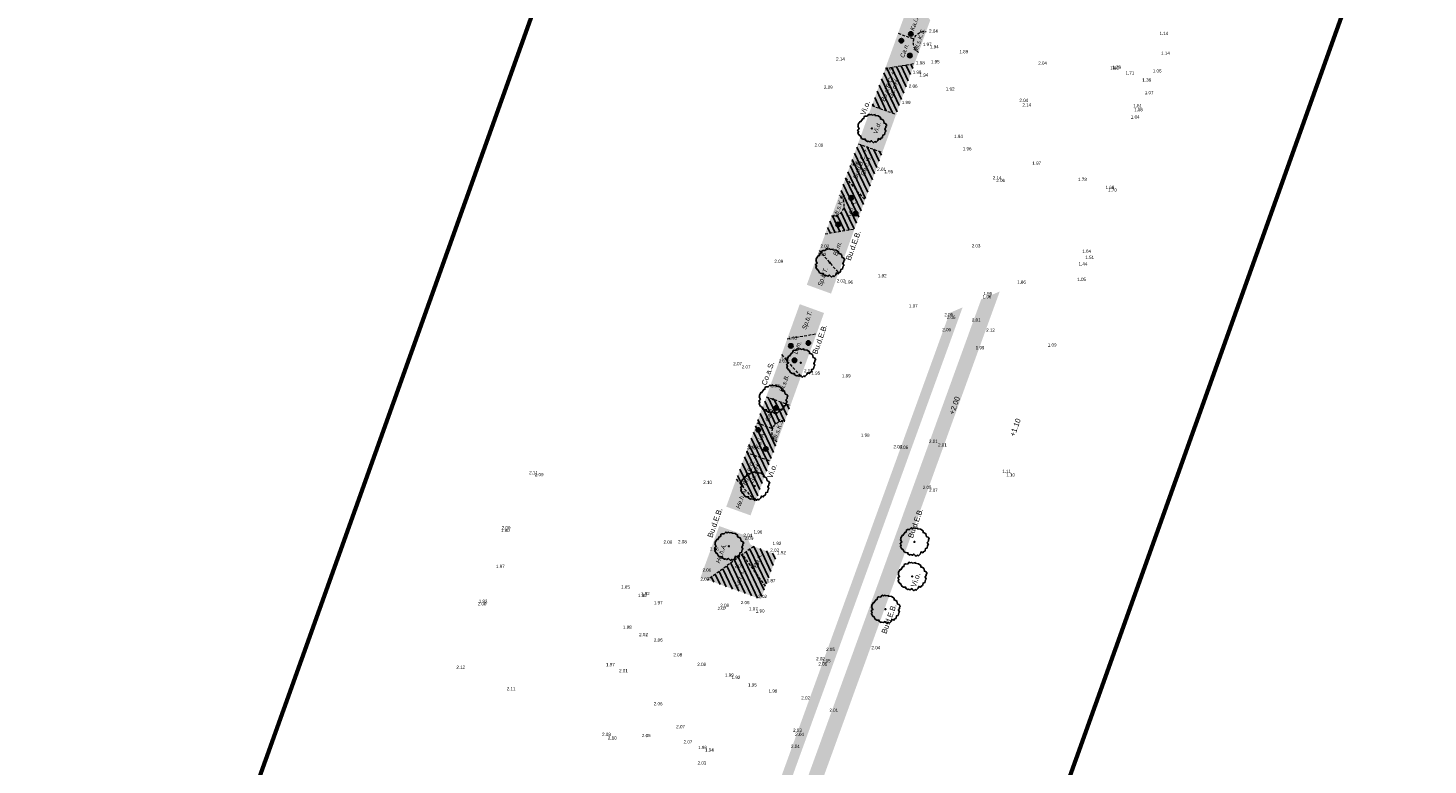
# Model space of a CAD drawing. Header units: metres. Extents: x 132707 to 140183, y 449708 to 457222.
# Tile 8 of 29: x 136446 to 136541, y 453610 to 453660. Entities that reach past the tile are written whole.
import ezdxf

# ---------------------------------------------------------------- set-up
doc = ezdxf.new("R2010")
doc.units = ezdxf.units.M
doc.linetypes.add('DASHED2', pattern=[9.524999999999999, 6.35, -3.175])
doc.layers.add('-DR-alg-bladkaders viewports', color=7, linetype='Continuous', lineweight=60)
doc.layers.add('-DR-nw-gr-plantvak-scheiding', color=1, linetype='DASHED2', lineweight=9)
for name, color, linetype in [('-DR-bs-txt-hoogtemaat', 253, 'Continuous'), ('-DR-nw-gr-arc-bollen', 10, 'Continuous'), ('-DR-nw-gr-arc-solitaire vaste planten-Aster Nova', 150, 'Continuous'), ('-DR-nw-gr-arc-solitaire vaste planten-Euphorbia', 21, 'Continuous'), ('-DR-nw-gr-solitaire heester', 96, 'Continuous'), ('-DR-nw-gr-text', 2, 'Continuous')]:
    doc.layers.add(name, color=color, linetype=linetype)
doc.layers.add('-DR-nw-gr-arc-beplanting', color=7, linetype='Continuous', true_color=0xabceb2)
doc.layers.add('-DR-nw-gr-arc-gras', color=7, linetype='Continuous', true_color=0x8ebf73)
doc.styles.add('Drong', font='txt', dxfattribs={"height": 1.8})
pattern_1 = [(115.3356253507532, (136636.3656212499, 453727.9595244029), (-0.3355215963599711, -0.1588556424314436), [0.09, -0.2812275]), (205.3356253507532, (136636.3656212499, 453727.9595244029), (0.1588556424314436, -0.335521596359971), [0.09, -0.2812275])]
pattern_2 = [(115.3356253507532, (136632.5989014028, 453729.3055636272), (-0.2869617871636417, -0.1358645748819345), [])]
pattern_3 = [(115.3356253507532, (136638.2489811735, 453727.2865047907), (-0.2869617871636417, -0.1358645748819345), [])]
pattern_4 = [(115.3356253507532, (136638.2489811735, 453727.2865047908), (-0.2869617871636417, -0.1358645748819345), [])]

# ---------------------------------------------------------------- blocks, each defined once
blk = doc.blocks.new('Solitaire heester')
blk.add_lwpolyline([(-1.738422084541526, -4.390808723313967), (-2.165650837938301, -3.928363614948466), (-2.483742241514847, -4.006582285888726), (-2.464906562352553, -3.243960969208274), (-3.108512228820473, -3.265308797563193), (-3.941315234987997, -2.904578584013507), (-3.868064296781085, -2.452012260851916), (-4.359586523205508, -2.179992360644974), (-4.239036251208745, -1.822945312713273), (-3.950943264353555, -1.283816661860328), (-4.465961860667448, -0.924314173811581), (-4.503076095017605, -0.2488687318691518), (-4.693194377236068, -0.1051291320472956), (-4.52288920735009, 0.7919674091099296), (-4.165535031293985, 0.7508631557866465), (-4.408840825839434, 1.52244183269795), (-4.334976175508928, 2.133900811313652), (-3.641002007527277, 2.854190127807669), (-3.727257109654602, 3.148478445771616), (-3.088619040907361, 3.940484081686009), (-2.461086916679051, 3.914225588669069), (-2.205140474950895, 4.358141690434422), (-1.729077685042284, 4.197407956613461), (-1.539266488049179, 3.97422214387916), (-0.8928984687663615, 4.71058514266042), (-0.7661533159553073, 4.614758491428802), (-0.2489862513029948, 4.811378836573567), (0.8385356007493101, 4.576780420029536), (0.7504387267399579, 4.394391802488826), (2.044152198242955, 4.063660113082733), (2.201816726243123, 3.745261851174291), (2.885605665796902, 3.885625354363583), (3.186395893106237, 3.598453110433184), (3.366635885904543, 2.954233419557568), (4.159869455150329, 2.633380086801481), (4.070851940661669, 2.212653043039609), (4.434400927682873, 1.71867540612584), (4.306120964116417, 1.417271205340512), (4.763654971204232, 0.573362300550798), (4.517280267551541, 0.5504799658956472), (4.76739476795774, -0.5150800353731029), (4.517336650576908, -1.491315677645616), (3.976366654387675, -1.679899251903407), (4.022745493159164, -2.013757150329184), (3.932500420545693, -2.752268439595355), (3.0564445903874, -3.305015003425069), (3.102209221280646, -3.797765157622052), (2.654917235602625, -4.415726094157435), (2.345783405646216, -4.231802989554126), (1.876529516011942, -4.365050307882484), (1.329057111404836, -4.180206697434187), (0.6990696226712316, -4.789516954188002), (0.4057020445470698, -4.637433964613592), (-0.5083884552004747, -4.753073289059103), (-0.8481344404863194, -4.267132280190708), (-1.476280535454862, -4.399766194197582), (-1.738422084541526, -4.390808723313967)])
blk.add_circle((0, 0), 0.15)

msp = doc.modelspace()

# ---------------------------------------------------------------- hatches: boundary and pattern name
at = {"layer": '-DR-nw-gr-arc-beplanting'}
h = msp.add_hatch(color=256, dxfattribs=at)
h.dxf.hatch_style = 1
edge = h.paths.add_edge_path()
edge.add_line((136504.6415031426, 453659.547083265), (136505.7191103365, 453659.1596321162))
edge.add_arc((136506.4430268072, 453658.9009402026), 0.7687500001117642, 83.01600884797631, 160.3356253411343, ccw=False)
edge.add_line((136506.5365006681, 453659.6639862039), (136506.8257569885, 453660.4433279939))
edge.add_line((136506.8257569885, 453660.4433279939), (136505.5106553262, 453661.9495715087))
edge.add_line((136505.5106553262, 453661.9495715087), (136504.6415031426, 453659.547083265))
h = msp.add_hatch(color=256, dxfattribs=at)
h.dxf.hatch_style = 1
edge = h.paths.add_edge_path()
edge.add_line((136503.7779498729, 453657.167160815), (136505.7605839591, 453657.5006131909))
edge.add_line((136505.7605839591, 453657.5006131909), (136506.0317359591, 453658.2514662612))
edge.add_arc((136506.4430268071, 453658.9009402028), 0.7687499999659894, 160.3356253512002, 237.6552418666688, ccw=False)
edge.add_line((136505.7191103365, 453659.1596321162), (136504.6415031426, 453659.547083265))
edge.add_line((136504.6415031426, 453659.547083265), (136503.7779498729, 453657.167160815))
h = msp.add_hatch(color=256, dxfattribs=at)
h.dxf.hatch_style = 1
edge = h.paths.add_edge_path()
edge.add_line((136506.0317359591, 453658.2514662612), (136506.5374548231, 453659.6580081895))
edge.add_arc((136506.4385273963, 453658.8993913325), 0.7650399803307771, 82.57027023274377, 237.8778706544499)
h = msp.add_hatch(color=256, dxfattribs=at)
h.dxf.hatch_style = 1
h.paths.add_polyline_path([(136502.863155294, 453654.6460191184), (136504.5099525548, 453654.053917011), (136505.7605839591, 453657.5006131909), (136503.7779498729, 453657.167160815)])
h = msp.add_hatch(color=256, dxfattribs=at)
h.dxf.hatch_style = 1
h.paths.add_polyline_path([(136501.9251300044, 453652.0608544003), (136503.5719272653, 453651.4687522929), (136504.5099525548, 453654.053917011), (136502.863155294, 453654.6460191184)])
h = msp.add_hatch(color=256, dxfattribs=at)
h.dxf.hatch_style = 1
h.paths.add_polyline_path([(136501.0858393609, 453649.7477988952), (136502.4009410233, 453648.2415553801), (136503.5719272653, 453651.4687522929), (136501.9251300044, 453652.0608544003)])
h = msp.add_hatch(color=256, dxfattribs=at)
h.dxf.hatch_style = 1
edge = h.paths.add_edge_path()
edge.add_line((136499.7021994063, 453645.9491802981), (136501.6904925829, 453646.2835844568))
edge.add_line((136501.6904925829, 453646.2835844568), (136502.4009410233, 453648.2415553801))
edge.add_line((136502.4009410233, 453648.2415553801), (136501.0858393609, 453649.7477988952))
edge.add_line((136501.0858393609, 453649.7477988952), (136500.6576781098, 453648.5678015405))
edge.add_arc((136500.2275544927, 453647.9306436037), 0.76874999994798, -96.9839911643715, 55.97805485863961, ccw=False)
edge.add_line((136500.1340806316, 453647.1675976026), (136499.7021994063, 453645.9491802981))
h = msp.add_hatch(color=256, dxfattribs=at)
h.dxf.hatch_style = 1
edge = h.paths.add_edge_path()
edge.add_arc((136500.2247479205, 453647.9350978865), 0.7729010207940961, 264.3761109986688, 415.7373505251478)
edge.add_line((136500.65988146, 453648.5738738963), (136500.1490052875, 453647.1659171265))
h = msp.add_hatch(color=256, dxfattribs=at)
h.dxf.hatch_style = 1
h.paths.add_polyline_path([(136499.2928061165, 453644.8133976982), (136500.6113743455, 453643.3095725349), (136501.6904925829, 453646.2835844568), (136499.7078584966, 453645.9501320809)])
h = msp.add_hatch(color=256, dxfattribs=at)
h.dxf.hatch_style = 1
h.paths.add_polyline_path([(136498.4532593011, 453642.4925008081), (136500.0983132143, 453641.8955940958), (136500.6072997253, 453643.3078506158), (136499.2928061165, 453644.8133976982)])
h = msp.add_hatch(color=256, dxfattribs=at)
h.dxf.hatch_style = 1
h.paths.add_polyline_path([(136497.1300790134, 453638.8387270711), (136499.1104767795, 453639.1718033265), (136499.6207878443, 453640.5795509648), (136497.9757339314, 453641.1764576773)])
h = msp.add_hatch(color=256, dxfattribs=at)
h.dxf.hatch_style = 1
h.paths.add_polyline_path([(136496.7438049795, 453637.7591190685), (136498.0532199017, 453636.2593888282), (136499.1104767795, 453639.1718033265), (136497.1300790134, 453638.8387270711)])
h = msp.add_hatch(color=256, dxfattribs=at)
h.dxf.hatch_style = 1
h.paths.add_polyline_path([(136495.7065131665, 453634.9003793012), (136497.3456857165, 453634.3094494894), (136498.0532199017, 453636.2593888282), (136496.7438049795, 453637.7591190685)])
h = msp.add_hatch(color=256, dxfattribs=at)
h.dxf.hatch_style = 1
edge = h.paths.add_edge_path()
edge.add_line((136495.0577679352, 453633.1346459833), (136496.1393120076, 453632.7422084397))
edge.add_arc((136496.8617713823, 453632.479474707), 0.768749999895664, 82.77843876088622, 160.0154062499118, ccw=False)
edge.add_line((136496.9584083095, 453633.2421265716), (136497.3456857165, 453634.3094494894))
edge.add_line((136497.3456857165, 453634.3094494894), (136495.7065131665, 453634.9003793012))
edge.add_line((136495.7065131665, 453634.9003793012), (136495.0577679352, 453633.1346459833))
h = msp.add_hatch(color=256, dxfattribs=at)
h.dxf.hatch_style = 1
edge = h.paths.add_edge_path()
edge.add_line((136494.3452220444, 453631.1391935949), (136495.9813413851, 453630.5493644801))
edge.add_line((136495.9813413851, 453630.5493644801), (136496.4468571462, 453631.8323095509))
edge.add_arc((136496.8617713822, 453632.4794747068), 0.7687499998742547, 160.0154062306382, 237.33502276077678, ccw=False)
edge.add_line((136496.1393120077, 453632.7422084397), (136495.0577679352, 453633.1346459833))
edge.add_line((136495.0577679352, 453633.1346459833), (136494.3452220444, 453631.1391935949))
h = msp.add_hatch(color=256, dxfattribs=at)
h.dxf.hatch_style = 1
h.paths.add_polyline_path([(136496.4468571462, 453631.8323095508), (136496.9525760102, 453633.2388514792, 0.7876057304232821)])
h = msp.add_hatch(color=256, dxfattribs=at)
h.dxf.hatch_style = 1
h.paths.add_polyline_path([(136493.6668365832, 453629.3012880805), (136494.9829104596, 453627.7939310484), (136495.9813413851, 453630.5493644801), (136494.3452220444, 453631.1391935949)])
h = msp.add_hatch(color=256, dxfattribs=at)
h.dxf.hatch_style = 1
h.paths.add_polyline_path([(136492.994307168, 453627.4478206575), (136494.6405985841, 453626.8543244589), (136494.9819382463, 453627.7950445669), (136493.6668365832, 453629.3012880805)])
h = msp.add_hatch(color=256, dxfattribs=at)
h.dxf.hatch_style = 1
edge = h.paths.add_edge_path()
edge.add_line((136491.7273348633, 453622.4807178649), (136494.8553317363, 453624.7560773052))
edge.add_arc((136495.0099299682, 453625.2321067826), 0.5005044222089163, 160.0812532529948, 252.0079609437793, ccw=False)
edge.add_line((136494.5393673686, 453625.4026222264), (136492.516780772, 453626.1317746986))
edge.add_line((136492.516780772, 453626.1317746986), (136491.2534493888, 453622.6500778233))
edge.add_line((136491.2534493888, 453622.6500778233), (136491.7273348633, 453622.4807178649))
h = msp.add_hatch(color=256, dxfattribs=at)
h.dxf.hatch_style = 1
edge = h.paths.add_edge_path()
edge.add_line((136494.0958328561, 453624.2036045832), (136495.6629475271, 453622.0492505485))
edge.add_line((136495.6629475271, 453622.0492505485), (136496.3345635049, 453623.9002005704))
edge.add_arc((136496.0525542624, 453624.0025274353), 0.3000000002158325, 340.0567308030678, 430.0567307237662)
edge.add_line((136496.1548811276, 453624.2845366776), (136494.8553317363, 453624.7560773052))
edge.add_line((136494.8553317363, 453624.7560773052), (136494.0958328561, 453624.2036045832))
h = msp.add_hatch(color=256, dxfattribs=at)
h.dxf.hatch_style = 1
h.paths.add_polyline_path([(136491.7249601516, 453622.4789904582), (136495.3425834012, 453621.1663382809), (136495.6629475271, 453622.0492505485), (136494.0958328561, 453624.2036045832)])
at = {"layer": '-DR-nw-gr-arc-bollen'}
h = msp.add_hatch(dxfattribs=at)
h.set_pattern_fill('ANSI31', color=256, scale=0.1)
h.set_pattern_definition(pattern_4)
h.paths.add_polyline_path([(136502.863155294, 453654.6460191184), (136504.5099525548, 453654.053917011), (136505.7605839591, 453657.5006131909), (136503.7779498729, 453657.167160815)])
h = msp.add_hatch(dxfattribs=at)
h.set_pattern_fill('ANSI31', color=256, scale=0.1)
h.set_pattern_definition(pattern_4)
h.paths.add_polyline_path([(136501.0858393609, 453649.7477988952), (136502.4009410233, 453648.2415553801), (136503.5719272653, 453651.4687522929), (136501.9251300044, 453652.0608544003)])
h = msp.add_hatch(dxfattribs=at)
h.set_pattern_fill('ANSI31', color=256, scale=0.1)
h.set_pattern_definition(pattern_4)
edge = h.paths.add_edge_path()
edge.add_line((136499.7021994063, 453645.9491802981), (136501.6904925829, 453646.2835844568))
edge.add_line((136501.6904925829, 453646.2835844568), (136502.4009410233, 453648.2415553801))
edge.add_line((136502.4009410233, 453648.2415553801), (136501.0858393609, 453649.7477988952))
edge.add_line((136501.0858393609, 453649.7477988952), (136500.6576781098, 453648.5678015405))
edge.add_arc((136500.2275544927, 453647.9306436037), 0.76874999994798, -96.9839911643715, 55.97805485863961, ccw=False)
edge.add_line((136500.1340806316, 453647.1675976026), (136499.7021994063, 453645.9491802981))
h = msp.add_hatch(dxfattribs=at)
h.set_pattern_fill('ANSI31', color=256, scale=0.1)
h.set_pattern_definition(pattern_3)
edge = h.paths.add_edge_path()
edge.add_line((136495.0577679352, 453633.1346459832), (136496.1393120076, 453632.7422084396))
edge.add_arc((136496.8617713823, 453632.4794747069), 0.768749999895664, 82.77843876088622, 160.0154062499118, ccw=False)
edge.add_line((136496.9584083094, 453633.2421265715), (136497.3456857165, 453634.3094494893))
edge.add_line((136497.3456857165, 453634.3094494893), (136495.7065131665, 453634.9003793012))
edge.add_line((136495.7065131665, 453634.9003793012), (136495.0577679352, 453633.1346459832))
h = msp.add_hatch(dxfattribs=at)
h.set_pattern_fill('ANSI31', color=256, scale=0.1)
h.set_pattern_definition(pattern_3)
edge = h.paths.add_edge_path()
edge.add_line((136494.3452220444, 453631.1391935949), (136495.9813413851, 453630.5493644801))
edge.add_line((136495.9813413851, 453630.5493644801), (136496.4468571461, 453631.8323095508))
edge.add_arc((136496.8617713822, 453632.4794747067), 0.7687499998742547, 160.0154062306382, 237.33502276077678, ccw=False)
edge.add_line((136496.1393120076, 453632.7422084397), (136495.0577679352, 453633.1346459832))
edge.add_line((136495.0577679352, 453633.1346459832), (136494.3452220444, 453631.1391935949))
h = msp.add_hatch(dxfattribs=at)
h.set_pattern_fill('ANSI31', color=256, scale=0.1)
h.set_pattern_definition(pattern_3)
h.paths.add_polyline_path([(136493.6668365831, 453629.3012880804), (136494.9829104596, 453627.7939310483), (136495.9813413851, 453630.5493644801), (136494.3452220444, 453631.1391935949)])
h = msp.add_hatch(dxfattribs=at)
h.set_pattern_fill('ANSI31', color=256, scale=0.1)
h.set_pattern_definition(pattern_2)
edge = h.paths.add_edge_path()
edge.add_line((136494.0958328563, 453624.2036045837), (136495.6629475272, 453622.0492505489))
edge.add_line((136495.6629475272, 453622.0492505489), (136496.3345635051, 453623.9002005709))
edge.add_arc((136496.0525542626, 453624.0025274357), 0.3000000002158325, 340.0567308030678, 430.0567307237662)
edge.add_line((136496.1548811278, 453624.2845366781), (136494.8553317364, 453624.7560773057))
edge.add_line((136494.8553317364, 453624.7560773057), (136494.0958328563, 453624.2036045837))
h = msp.add_hatch(dxfattribs=at)
h.set_pattern_fill('ANSI31', color=256, scale=0.1)
h.set_pattern_definition(pattern_2)
h.paths.add_polyline_path([(136491.7249601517, 453622.4789904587), (136495.3425834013, 453621.1663382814), (136495.6629475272, 453622.0492505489), (136494.0958328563, 453624.2036045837)])
at = {"layer": '-DR-nw-gr-arc-gras', "transparency": 33554687}
h = msp.add_hatch(dxfattribs=at)
h.set_pattern_fill('AGR-BOLLEN', color=256, scale=0.15, pattern_type=2)
h.set_pattern_definition(pattern_1)
edge = h.paths.add_edge_path()
edge.add_arc((11815580.01601901, -3784284.906784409), 12424198.77081867, 160.0566581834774, 160.0569484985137, ccw=False)
edge.add_line((136455.7817502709, 453494.2542064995), (136455.1236357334, 453494.4933991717))
edge.add_line((136455.1236357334, 453494.4933991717), (136433.813485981, 453435.768343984))
edge.add_line((136433.813485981, 453435.768343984), (136432.1794965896, 453431.2550945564))
edge.add_line((136432.1794965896, 453431.2550945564), (136431.6775962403, 453429.8696168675))
edge.add_line((136431.6775962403, 453429.8696168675), (136432.3361921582, 453429.6307909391))
edge.add_line((136432.3361921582, 453429.6307909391), (136434.3092712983, 453435.0765755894))
h = msp.add_hatch(dxfattribs=at)
h.set_pattern_fill('AGR-BOLLEN', color=256, scale=0.15, pattern_type=2)
h.set_pattern_definition(pattern_1)
h.paths.add_polyline_path([(136511.5333755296, 453642.0401627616), (136510.5107440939, 453641.6021539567), (136510.2738295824, 453641.50067982), (136485.7630611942, 453573.9498639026), (136486.7030920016, 453573.6087743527)])
h = msp.add_hatch(dxfattribs=at)
h.set_pattern_fill('AGR-BOLLEN', color=256, scale=0.15, pattern_type=2)
h.set_pattern_definition(pattern_1)
h.paths.add_polyline_path([(136509.0142836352, 453640.9611968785), (136508.1326014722, 453640.5835588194), (136508.0302758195, 453640.301552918), (136507.6891862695, 453639.3615221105), (136496.8884873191, 453609.595175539), (136496.5472187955, 453608.6552096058), (136496.4959832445, 453608.5140947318), (136497.1544456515, 453608.2748503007)])
at = {"layer": '-DR-nw-gr-arc-solitaire vaste planten-Aster Nova'}
h = msp.add_hatch(color=256, dxfattribs=at)
h.dxf.hatch_style = 1
edge = h.paths.add_edge_path()
edge.add_arc((136504.8620215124, 453659.0433928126), 0.15, 0, 360)
h = msp.add_hatch(color=256, dxfattribs=at)
h.dxf.hatch_style = 1
edge = h.paths.add_edge_path()
edge.add_arc((136505.5047862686, 453659.5039640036), 0.15, 0, 360)
h = msp.add_hatch(color=256, dxfattribs=at)
h.dxf.hatch_style = 1
edge = h.paths.add_edge_path()
edge.add_arc((136501.7707068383, 453647.3261765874), 0.15, 0, 360)
h = msp.add_hatch(color=256, dxfattribs=at)
h.dxf.hatch_style = 1
edge = h.paths.add_edge_path()
edge.add_arc((136498.5604435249, 453638.547562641), 0.15, 0, 360)
h = msp.add_hatch(color=256, dxfattribs=at)
h.dxf.hatch_style = 1
edge = h.paths.add_edge_path()
edge.add_arc((136497.6186492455, 453637.3722635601), 0.15, 0, 360)
h = msp.add_hatch(color=256, dxfattribs=at)
h.dxf.hatch_style = 1
edge = h.paths.add_edge_path()
edge.add_arc((136495.6770028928, 453631.3613907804), 0.15, 0, 360)
at = {"layer": '-DR-nw-gr-arc-solitaire vaste planten-Euphorbia'}
h = msp.add_hatch(color=256, dxfattribs=at)
h.dxf.hatch_style = 1
edge = h.paths.add_edge_path()
edge.add_arc((136505.4400056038, 453658.036073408), 0.15, 0, 360)
h = msp.add_hatch(color=256, dxfattribs=at)
h.dxf.hatch_style = 1
edge = h.paths.add_edge_path()
edge.add_arc((136501.4618256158, 453648.3907927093), 0.15, 0, 360)
h = msp.add_hatch(color=256, dxfattribs=at)
h.dxf.hatch_style = 1
edge = h.paths.add_edge_path()
edge.add_arc((136500.5791758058, 453646.5775045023), 0.15, 0, 360)
h = msp.add_hatch(color=256, dxfattribs=at)
h.dxf.hatch_style = 1
edge = h.paths.add_edge_path()
edge.add_arc((136497.3726249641, 453638.3489777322), 0.15, 0, 360)
h = msp.add_hatch(color=256, dxfattribs=at)
h.dxf.hatch_style = 1
edge = h.paths.add_edge_path()
edge.add_arc((136496.3777214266, 453634.1412409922), 0.15, 0, 360)
h = msp.add_hatch(color=256, dxfattribs=at)
h.dxf.hatch_style = 1
edge = h.paths.add_edge_path()
edge.add_arc((136495.1683094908, 453632.6508706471), 0.15, 0, 360)

# ---------------------------------------------------------------- linework, layer by layer
at = {"layer": '-DR-alg-bladkaders viewports'}
msp.add_lwpolyline([(136568.476038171, 453755.2266495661), (136503.0308851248, 453572.0866990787), (136454.3563651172, 453589.4805631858), (136519.8015181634, 453772.6205136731)], close=True, dxfattribs=at)
at = {"layer": '-DR-nw-gr-arc-solitaire vaste planten-Aster Nova'}
for centre in [(136504.8620215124, 453659.0433928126), (136505.5047862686, 453659.5039640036), (136501.7707068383, 453647.3261765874), (136498.5604435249, 453638.547562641), (136497.6186492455, 453637.3722635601), (136495.6770028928, 453631.3613907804)]:
    msp.add_circle(centre, 0.15, dxfattribs=at)
at = {"layer": '-DR-nw-gr-arc-solitaire vaste planten-Euphorbia'}
for centre in [(136505.4400056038, 453658.036073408), (136501.4618256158, 453648.3907927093), (136500.5791758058, 453646.5775045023), (136497.3726249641, 453638.3489777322), (136496.3777214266, 453634.1412409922), (136495.1683094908, 453632.6508706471)]:
    msp.add_circle(centre, 0.15, dxfattribs=at)
at = {"layer": '-DR-nw-gr-plantvak-scheiding', "ltscale": 0.03, "flags": 128}
for points in [[(136504.6415031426, 453659.547083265), (136505.7191103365, 453659.1596321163)], [(136503.7779498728, 453657.167160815), (136505.7605839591, 453657.5006131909)], [(136502.8631552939, 453654.6460191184), (136504.5099525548, 453654.053917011)], [(136501.9251300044, 453652.0608544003), (136503.5719272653, 453651.4687522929)], [(136501.0858393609, 453649.7477988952), (136502.4009410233, 453648.2415553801)], [(136499.7021994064, 453645.9491802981), (136501.6904925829, 453646.2835844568)], [(136499.2928061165, 453644.8133976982), (136500.6088799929, 453643.3060406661)], [(136497.1300790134, 453638.8387270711), (136499.1104767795, 453639.1718033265)], [(136496.7438049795, 453637.7591190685), (136498.0645933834, 453636.2463622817)], [(136495.7065131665, 453634.9003793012), (136497.3527879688, 453634.3068890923)], [(136495.0577679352, 453633.1346459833), (136496.1393120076, 453632.7422084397)], [(136494.3452220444, 453631.1391935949), (136495.9914968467, 453630.545703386)], [(136493.6668365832, 453629.3012880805), (136494.9829104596, 453627.7939310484)], [(136494.8553317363, 453624.7560773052), (136491.7273348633, 453622.4807178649)], [(136495.6629475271, 453622.0492505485), (136494.0958328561, 453624.2036045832)]]:
    msp.add_lwpolyline(points, dxfattribs=at)
for points in [[(136506.0317359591, 453658.2514662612, -0.8000000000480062), (136506.5365006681, 453659.6639862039)], [(136500.1340806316, 453647.1675976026, 0.8000000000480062), (136500.6388453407, 453648.5801175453)], [(136496.4468571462, 453631.8323095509, -0.8000000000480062), (136496.9595083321, 453633.2419863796)]]:
    msp.add_lwpolyline(points, format="xyb", dxfattribs=at)

# ---------------------------------------------------------------- block references
at = {"layer": '-DR-nw-gr-solitaire heester', "xscale": 0.2, "yscale": 0.2, "zscale": 0.2, "rotation": 70.17551579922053}
for p in [(136502.8663655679, 453653.0940196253), (136500.0178743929, 453643.9829452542), (136498.0468859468, 453637.2052402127), (136496.1653492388, 453634.7349666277), (136494.9297529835, 453628.8478061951), (136493.1704840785, 453624.7666695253), (136505.7463657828, 453625.0570631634), (136505.5957619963, 453622.7182826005), (136503.7824627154, 453620.4874600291)]:
    msp.add_blockref('Solitaire heester', p, dxfattribs=at)

# ---------------------------------------------------------------- texts
at = {"layer": '-DR-bs-txt-hoogtemaat', "style": 'Drong'}
for s, rotation, p in [('+2.00', 70.33562535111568, (136508.4255022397, 453633.6520776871)), ('+1.10', 70, (136512.5369412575, 453632.1658089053))]:
    msp.add_text(s, height=0.36, rotation=rotation, dxfattribs=at).set_placement(p)
at = {"layer": '-DR-bs-txt-hoogtemaat', "color": 253, "char_height": 0.22, "attachment_point": 7, "style": 'Drong'}
for s, insert in [('2.04', (136506.74, 453659.587, 2.039)), ('1.97', (136506.319, 453658.679, 1.967)), ('1.14', (136522.365, 453659.434, 1.144)), ('2.14', (136500.441, 453657.693, 2.135)), ('1.94', (136506.799, 453658.5179999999, 1.941)), ('1.89', (136508.803, 453658.189, 1.892)), ('1.14', (136522.471, 453658.087, 1.143)), ('2.00', (136503.767, 453657.031, 1.995)), ('1.98', (136505.6329789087, 453656.7985472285, 1.975)), ('1.98', (136505.86, 453657.4299999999, 1.979)), ('1.95', (136506.864, 453657.504, 1.953)), ('2.04', (136514.142, 453657.4089999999, 2.037)), ('1.80', (136519.019, 453657.0779999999, 1.797)), ('1.79', (136519.166, 453657.13, 1.789)), ('1.71', (136520.058, 453656.743, 1.714)), ('1.06', (136521.907, 453656.885, 1.055)), ('2.09', (136499.6139357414, 453655.7743135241, 2.09)), ('2.06', (136505.37, 453655.8489999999, 2.06)), ('1.94', (136506.087, 453656.601, 1.944)), ('1.36', (136521.2, 453656.272, 1.364)), ('1.92', (136507.877, 453655.657, 1.919)), ('2.04', (136512.869, 453654.8879999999, 2.037)), ('1.07', (136521.364, 453655.4139999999, 1.072)), ('1.99', (136504.893, 453654.743, 1.99)), ('2.14', (136513.071, 453654.5799321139, 2.136)), ('1.61', (136520.583, 453654.5229999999, 1.61)), ('1.55', (136520.646, 453654.26, 1.554)), ('1.64', (136520.417, 453653.764, 1.641)), ('1.94', (136508.441, 453652.443, 1.938)), ('2.09', (136498.982, 453651.847, 2.091)), ('1.96', (136509.029, 453651.603, 1.956)), ('2.00', (136501.445, 453650.6439999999, 2.001)), ('1.90', (136501.519, 453650.568, 1.901)), ('2.01', (136503.227, 453650.215, 2.011)), ('1.95', (136503.715, 453650.058, 1.95)), ('1.97', (136513.744, 453650.628, 1.969)), ('2.14', (136511.062, 453649.6369999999, 2.143)), ('2.06', (136511.297, 453649.454, 2.059)), ('1.78', (136516.847, 453649.5229999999, 1.776)), ('1.68', (136518.71, 453648.9799999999, 1.677)), ('1.70', (136518.879, 453648.8063632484, 1.695)), ('2.02', (136499.185, 453644.4359999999, 2.019)), ('2.02', (136499.381, 453644.999, 2.021)), ('2.03', (136509.631, 453645.021, 2.027)), ('1.64', (136517.128, 453644.6539999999, 1.642)), ('2.09', (136496.258, 453643.967, 2.089)), ('1.44', (136516.877, 453643.798, 1.441)), ('1.51', (136517.339, 453644.242, 1.514)), ('2.02', (136500.478, 453642.6489999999, 2.021)), ('1.96', (136500.994, 453642.5609999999, 1.96)), ('1.92', (136503.269, 453642.995, 1.924)), ('1.86', (136512.714, 453642.5659999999, 1.856)), ('1.05', (136516.786, 453642.749, 1.051)), ('1.96', (136510.373, 453641.571, 1.956)), ('1.95', (136510.432, 453641.786, 1.95)), ('1.97', (136505.379, 453640.951, 1.969)), ('2.05', (136507.786, 453640.359, 2.05)), ('2.06', (136507.938, 453640.1749999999, 2.055)), ('2.01', (136509.643, 453639.989, 2.013)), ('1.95', (136497.222, 453638.7689999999, 1.947)), ('2.06', (136507.636, 453639.342, 2.058)), ('2.12', (136510.612, 453639.309, 2.121)), ('1.99', (136509.899, 453638.1109999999, 1.991)), ('1.09', (136514.79, 453638.304, 1.092)), ('2.07', (136493.468, 453637.031, 2.073)), ('2.07', (136494.044, 453636.813, 2.072)), ('2.02', (136496.554, 453637.204, 2.018)), ('1.91', (136496.724, 453637.358, 1.909)), ('2.02', (136498.268, 453636.547, 2.024)), ('1.95', (136498.764, 453636.3919999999, 1.952)), ('1.89', (136500.831, 453636.2029999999, 1.894)), ('1.98', (136496.024, 453635.5349999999, 1.978)), ('1.98', (136502.116, 453632.183, 1.981)), ('2.05', (136494.396, 453631.332, 2.052)), ('2.01', (136494.501, 453631.3649999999, 2.007)), ('2.04', (136504.324, 453631.406, 2.04)), ('2.06', (136504.732, 453631.356, 2.063)), ('2.01', (136506.735, 453631.766, 2.012)), ('2.01', (136507.354, 453631.522, 2.011)), ('2.11', (136479.636, 453629.6489999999, 2.108)), ('2.09', (136480.015, 453629.511, 2.094)), ('1.11', (136511.701, 453629.737, 1.106)), ('1.10', (136511.976, 453629.493, 1.096)), ('2.10', (136491.435, 453628.988, 2.095)), ('2.05', (136506.313, 453628.6369999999, 2.048)), ('2.07', (136506.736, 453628.4529999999, 2.066)), ('1.90', (136477.721, 453625.7199999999, 1.896)), ('2.00', (136477.769, 453625.9089999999, 1.998)), ('2.04', (136494.154, 453625.391412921, 2.037)), ('1.96', (136494.846, 453625.62, 1.956)), ('2.08', (136488.742, 453624.9299999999, 2.077)), ('2.08', (136489.724, 453624.9589999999, 2.082)), ('2.06', (136491.888, 453624.454, 2.058)), ('2.09', (136494.244, 453625.1909999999, 2.09)), ('1.92', (136496.137, 453624.842, 1.924)), ('2.03', (136495.976, 453624.3829999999, 2.025)), ('1.92', (136496.439, 453624.2189999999, 1.915)), ('1.97', (136477.381, 453623.2839999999, 1.973)), ('2.06', (136491.385, 453623.0339999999, 2.06)), ('2.09', (136493.56, 453623.315, 2.085)), ('2.10', (136494.624, 453623.405, 2.097)), ('1.85', (136485.868, 453621.8869999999, 1.852)), ('2.02', (136491.249, 453622.4299999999, 2.021)), ('1.87', (136495.734, 453622.318, 1.874)), ('2.00', (136476.143, 453620.748, 2.002)), ('1.92', (136476.213, 453620.917, 1.915)), ('1.80', (136487.002, 453621.315, 1.8)), ('1.92', (136487.208, 453621.443, 1.921)), ('1.97', (136488.084, 453620.8229999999, 1.97)), ('2.08', (136492.589, 453620.6419999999, 2.079)), ('2.06', (136493.979, 453620.8329999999, 2.057)), ('2.02', (136495.16, 453621.2459999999, 2.016)), ('2.07', (136492.4034420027, 453620.4292654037, 2.072)), ('1.97', (136494.541, 453620.407, 1.972)), ('1.90', (136494.996, 453620.266, 1.901)), ('1.88', (136485.991, 453619.161, 1.876)), ('2.02', (136487.087, 453618.662, 2.018)), ('2.06', (136488.087, 453618.294, 2.059)), ('2.08', (136489.407, 453617.2899999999, 2.08)), ('2.02', (136499.0863587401, 453617.0206412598, 2.022)), ('2.05', (136499.477, 453616.881, 2.049)), ('2.05', (136499.761, 453617.652, 2.054)), ('2.04', (136502.837, 453617.7739999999, 2.042)), ('2.12', (136474.696, 453616.449, 2.122)), ('1.97', (136484.843, 453616.623, 1.968)), ('2.01', (136485.729, 453616.2079999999, 2.008)), ('2.08', (136491.03, 453616.6419999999, 2.076)), ('1.99', (136492.905, 453615.9139999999, 1.987)), ('2.06', (136499.244, 453616.6655201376, 2.056)), ('2.11', (136478.112, 453615.0009999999, 2.111)), ('1.92', (136493.357, 453615.759, 1.924)), ('1.95', (136494.466, 453615.2459999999, 1.953)), ('1.98', (136495.865, 453614.831, 1.979)), ('2.02', (136498.077, 453614.369, 2.018)), ('2.06', (136488.083, 453613.9749999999, 2.064)), ('2.01', (136499.986, 453613.532, 2.008)), ('2.07', (136489.602, 453612.4209999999, 2.069)), ('2.03', (136497.522, 453612.1743770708, 2.032)), ('2.08', (136484.574, 453611.8939999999, 2.084)), ('2.10', (136484.971, 453611.65, 2.102)), ('2.05', (136487.273, 453611.8159999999, 2.046)), ('2.07', (136490.101, 453611.3869999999, 2.072)), ('2.04', (136497.667, 453611.8979999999, 2.042)), ('1.98', (136491.09, 453611.005, 1.976)), ('1.94', (136491.554, 453610.8339999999, 1.935)), ('2.04', (136497.381, 453611.0839999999, 2.043)), ('2.03', (136491.051, 453609.9579999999, 2.025))]:
    msp.add_mtext(s, dxfattribs=dict(at, insert=insert))
at = {"layer": '-DR-nw-gr-text', "attachment_point": 1, "rotation": 70.33562535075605, "style": 'Drong'}
for s, width, insert, char_height in [('\\pt0.3;{\\fEurostile|b0|i1|c0|p34;Ka.i.A.}', 1.787823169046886, (136505.43926611, 453659.7941531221, -4.058), 0.3), ('{\\fEurostile|b0|i1|c0|p34;Mi.s.K.S.}', 0.9676633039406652, (136505.6596497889, 453658.3708022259, -2.029), 0.3), ('\\pt0.3;{\\fEurostile|b0|i1|c0|p34;Ca.n.}', 1.787823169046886, (136504.761570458, 453657.9570630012, -4.058), 0.3), ('{\\fEurostile|b0|i1|c0|p34;Bu.d.B.C. +}', 2.241250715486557, (136503.4614985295, 453654.9976840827, -2.029), 0.3), ('{\\fEurostile|b0|i1|c0|p34;Ge.c.H.}', 0.9676633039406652, (136503.9682196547, 453655.2127469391, -2.029), 0.3), ('Vi.o.', 2.13358308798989, (136502.075218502, 453654.0773730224, -2.029), 0.36), ('\\pt0.3;{\\fEurostile|b0|i1|c0|p34;Vi.d.}', 1.787823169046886, (136502.937958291, 453652.7903284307, -4.058), 0.3), ('{\\fEurostile|b0|i1|c0|p34;Bu.d.B.C. +}', 2.241250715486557, (136501.5811377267, 453649.7357331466, -2.029), 0.3), ('{\\fEurostile|b0|i1|c0|p34;Ge.c.H.}', 0.9676633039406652, (136502.0878588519, 453649.950796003, -2.029), 0.3), ('{\\fEurostile|b0|i1|c0|p34;Mi.s.K.S.}', 0.9676633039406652, (136500.2346337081, 453647.1395110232, -2.029), 0.3), ('\\pt0.3;{\\fEurostile|b0|i1|c0|p34;Ka.i.A.}', 1.787823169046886, (136501.1157467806, 453647.0903879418, -4.058), 0.3), ('Bu.d.E.B.', 2.13358308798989, (136501.0807659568, 453644.2259281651, -2.029), 0.36), ('\\pt0.3;{\\fEurostile|b0|i1|c0|p34;Br.m.}', 1.787823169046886, (136500.2177675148, 453644.5295234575), 0.3), ('\\pt0.3;{\\fEurostile|b0|i1|c0|p34;Sp.b.T.}', 1.787823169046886, (136499.177629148, 453642.466991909, -4.058), 0.3), ('\\pt0.3;{\\fEurostile|b0|i1|c0|p34;Sp.b.T.}', 1.787823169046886, (136498.1077231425, 453639.5262736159, -4.058), 0.3), ('Bu.d.E.B.', 2.13358308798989, (136498.8093622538, 453637.8696933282, -2.029), 0.36), ('\\pt0.3;{\\fEurostile|b0|i1|c0|p34;Li.m.}', 1.787823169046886, (136497.5165859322, 453637.8674404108, -4.058), 0.3), ('Co.a.S.', 2.13358308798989, (136495.3652453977, 453635.7665277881, -2.029), 0.36), ('{\\fEurostile|b0|i1|c0|p34;Di.s.B.}', 0.9676633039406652, (136496.5742632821, 453635.289907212, -2.029), 0.3), ('\\pt0.3;{\\fEurostile|b0|i1|c0|p34;Ca.n.}', 1.787823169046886, (136495.6200940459, 453633.28224274, -4.058), 0.3), ('{\\fEurostile|b0|i1|c0|p34;Mi.s.K.S.}', 0.9676633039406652, (136496.089059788, 453631.9618719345, -2.029), 0.3), ('\\pt0.3;{\\fEurostile|b0|i1|c0|p34;Ka.i.A.}', 1.787823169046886, (136494.9547372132, 453631.4203261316, -4.058), 0.3), ('{\\fEurostile|b0|i1|c0|p34;Bu.d.B.C. +}', 2.254185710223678, (136494.0762287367, 453628.9641084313), 0.3), ('{\\fEurostile|b0|i1|c0|p34;Ge.c.H.}', 0.9676633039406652, (136494.5503218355, 453629.1212223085, -2.029), 0.3), ('Vi.o.', 2.13358308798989, (136495.7615736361, 453629.4573609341, -2.029), 0.36), ('{\\fEurostile|b0|i1|c0|p34;He.h.A.}', 0.9676633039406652, (136493.632055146, 453627.389313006), 0.3), ('Bu.d.E.B.', 2.13358308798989, (136491.6991114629, 453625.4326045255, -2.029), 0.36), ('Bu.d.E.B.', 2.13358308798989, (136505.2994496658, 453625.40636374, -2.029), 0.36), ('{\\fEurostile|b0|i1|c0|p34;He.h.A.}', 0.9676633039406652, (136492.2733264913, 453623.6815584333), 0.3), ('\\pt0.3;{\\fEurostile|b0|i1|c0|p34;Ca.n.}', 1.787823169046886, (136494.8060616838, 453623.3716913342, -4.058), 0.3), ('\\pt0.3;{\\fEurostile|b0|i1|c0|p34;Ka.i.A.}', 1.787823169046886, (136493.5408980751, 453622.0439613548, -4.058), 0.3), ('Vi.o.', 2.13358308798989, (136505.4899635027, 453622.0708117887, -2.029), 0.36), ('Bu.d.E.B.', 2.13358308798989, (136503.5009967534, 453618.9198670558, -2.029), 0.36)]:
    msp.add_mtext_dynamic_manual_height_columns(s, width=width, gutter_width=1.8, heights=[0], dxfattribs=dict(at, insert=insert, char_height=char_height))

doc.saveas('drawing.dxf')
